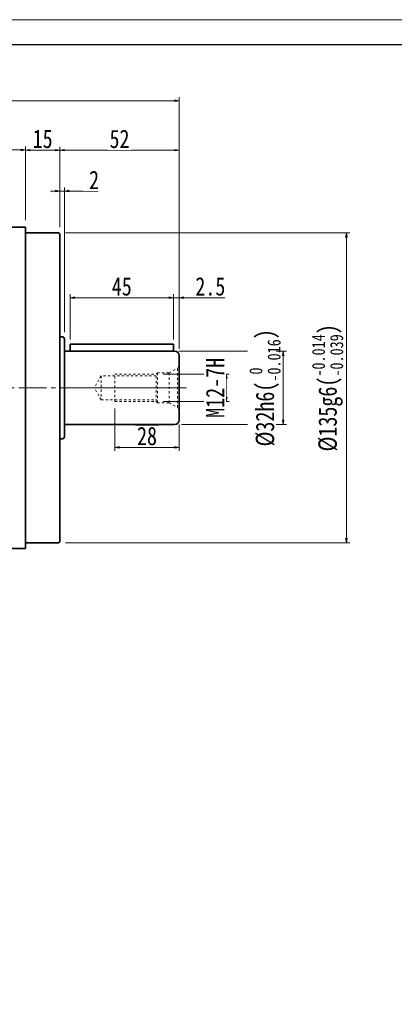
# Model space of a CAD drawing. Header units: millimetres. Extents: x 11 to 931, y 0 to 647.
# Tile 3 of 5: x 307 to 471, y 218 to 647. Entities that reach past the tile are written whole.
import ezdxf

# ---------------------------------------------------------------- set-up
doc = ezdxf.new("R2010")
doc.units = ezdxf.units.MM
doc.linetypes.add('点画线', pattern=[18, 12, -2, 2, -2])
doc.linetypes.add('虚线', pattern=[2, 1, -1])
for name, color, linetype, lineweight in [('中心线层', 1, '点画线', 18), ('图框_外框线', 7, 'Continuous', 18), ('尺寸线层', 3, 'Continuous', 18), ('粗实线层', 7, 'Continuous', 35)]:
    doc.layers.add(name, color=color, linetype=linetype, lineweight=lineweight)
doc.styles.add('宋体', font='SimSun.ttf', dxfattribs={"width": 0.8})
doc.dimstyles.new('A水平标注$0', dxfattribs={"dimtxt": 3.5, "dimasz": 2, "dimexe": 1.5, "dimexo": 3, "dimgap": 1.1, "dimtad": 1, "dimtoh": 1, "dimdec": 4, "dimdsep": 46, "dimtxsty": '宋体', "dimblk": 'OPEN', "dimcen": 3, "dimclrd": 3, "dimclre": 3, "dimclrt": 6, "dimadec": 0, "dimazin": 0, "dimtm": 1e-09, "dimtfac": 1, "dimtdec": 4, "dimtix": 1, "dimtmove": 0, "dimatfit": 3, "dimldrblk": 'OPEN', "dimfxl": 0, "dimlwd": 13, "dimlwe": 13, "dimarcsym": 0})
doc.dimstyles.new('螺孔(M8-7H)', dxfattribs={"dimtxt": 3.5, "dimasz": 2, "dimexe": 1.25, "dimexo": 3, "dimtad": 1, "dimtoh": 1, "dimdec": 4, "dimdsep": 46, "dimtxsty": '宋体', "dimblk": 'OPEN', "dimcen": 3, "dimclrd": 3, "dimclre": 3, "dimclrt": 2, "dimadec": 0, "dimazin": 0, "dimtm": 1e-09, "dimtfac": 1, "dimtdec": 4, "dimtmove": 0, "dimatfit": 3, "dimldrblk": 'OPEN', "dimfxl": 0, "dimlwd": 9, "dimlwe": 9, "dimarcsym": 0})

# ---------------------------------------------------------------- blocks, each defined once
blk = doc.blocks.new('_Open')
at = {"color": 0, "linetype": 'ByBlock', "lineweight": -2}
for p, q in [((-1, 0.17), (0, 0)), ((-1, -0.17), (0, 0)), ((0, 0), (-1, 0))]:
    blk.add_line(p, q, dxfattribs=at)
blk = doc.blocks.new('*D16')
at = {"layer": 'Defpoints', "color": 0, "transparency": 16777216}
for p in [(309.9, 590.18), (169.9, 556.52), (309.9, 556.52)]:
    blk.add_point(p, dxfattribs=at)
at = {"layer": '尺寸线层', "color": 3, "lineweight": 13, "transparency": 16777216}
for p, q in [((169.9, 559.52), (169.9, 591.68)), ((171.9, 590.18), (307.9, 590.18)), ((309.9, 559.52), (309.9, 591.68))]:
    blk.add_line(p, q, dxfattribs=at)
at = {"layer": '尺寸线层', "color": 3, "lineweight": 13, "transparency": 16777216, "xscale": 2, "yscale": 2, "zscale": 2, "rotation": 180}
blk.add_blockref('_Open', (169.9, 590.18), dxfattribs=at)
at = {"layer": '尺寸线层', "color": 3, "lineweight": 13, "transparency": 16777216, "xscale": 2, "yscale": 2, "zscale": 2}
blk.add_blockref('_Open', (309.9, 590.18), dxfattribs=at)
at = {"layer": '尺寸线层', "color": 6, "transparency": 16777216, "insert": (239.9, 595.09), "char_height": 8, "attachment_point": 5, "style": '宋体', "bg_fill": 3, "box_fill_scale": 1.1, "bg_fill_color": 257, "bg_fill_transparency": 0}
blk.add_mtext('140', dxfattribs=at)
blk = doc.blocks.new('*D18')
at = {"layer": 'Defpoints', "color": 0, "transparency": 16777216}
for p in [(309.9, 556.52), (324.9, 553.52)]:
    blk.add_point(p, dxfattribs=at)
at = {"layer": '尺寸线层', "color": 3, "lineweight": 13, "transparency": 16777216}
for p, q in [((309.9, 559.52), (309.9, 591.57)), ((311.9, 590.07), (322.9, 590.07)), ((324.9, 556.52), (324.9, 591.57))]:
    blk.add_line(p, q, dxfattribs=at)
at = {"layer": '尺寸线层', "color": 3, "lineweight": 13, "transparency": 16777216, "xscale": 2, "yscale": 2, "zscale": 2, "rotation": 180}
blk.add_blockref('_Open', (309.9, 590.07), dxfattribs=at)
at = {"layer": '尺寸线层', "color": 3, "lineweight": 13, "transparency": 16777216, "xscale": 2, "yscale": 2, "zscale": 2}
blk.add_blockref('_Open', (324.9, 590.07), dxfattribs=at)
at = {"layer": '尺寸线层', "color": 6, "transparency": 16777216, "insert": (317.4, 594.96), "char_height": 8, "attachment_point": 5, "style": '宋体', "bg_fill": 3, "box_fill_scale": 1.1, "bg_fill_color": 257, "bg_fill_transparency": 0}
blk.add_mtext('15', dxfattribs=at)
at = {"layer": 'Defpoints', "color": 0, "transparency": 16777216}
blk.add_point((324.9, 590.07), dxfattribs=at)
blk = doc.blocks.new('*D19')
at = {"layer": 'Defpoints', "color": 0, "transparency": 16777216}
for p in [(326.9, 572.23), (324.9, 553.52), (326.9, 507.77)]:
    blk.add_point(p, dxfattribs=at)
at = {"layer": '尺寸线层', "color": 3, "lineweight": 13, "transparency": 16777216}
for p, q in [((322.9, 572.23), (320.9, 572.23)), ((324.9, 556.52), (324.9, 573.73)), ((324.9, 572.23), (326.9, 572.23)), ((326.9, 510.77), (326.9, 573.73)), ((337.06, 572.23), (328.9, 572.23)), ((341.6, 572.23), (337.06, 572.23))]:
    blk.add_line(p, q, dxfattribs=at)
at = {"layer": '尺寸线层', "color": 3, "lineweight": 13, "transparency": 16777216, "xscale": 2, "yscale": 2, "zscale": 2}
blk.add_blockref('_Open', (324.9, 572.23), dxfattribs=at)
at = {"layer": '尺寸线层', "color": 3, "lineweight": 13, "transparency": 16777216, "xscale": 2, "yscale": 2, "zscale": 2, "rotation": 180}
blk.add_blockref('_Open', (326.9, 572.23), dxfattribs=at)
at = {"layer": '尺寸线层', "color": 6, "transparency": 16777216, "insert": (339.83, 577.1), "char_height": 8, "attachment_point": 5, "style": '宋体', "bg_fill": 3, "box_fill_scale": 1.1, "bg_fill_color": 257, "bg_fill_transparency": 0}
blk.add_mtext('2', dxfattribs=at)
blk = doc.blocks.new('*D21')
at = {"layer": 'Defpoints', "color": 0, "transparency": 16777216}
for p in [(376.9, 590.07), (324.9, 553.52), (376.9, 500.52)]:
    blk.add_point(p, dxfattribs=at)
at = {"layer": '尺寸线层', "color": 3, "lineweight": 13, "transparency": 16777216}
for p, q in [((324.9, 556.52), (324.9, 591.57)), ((326.9, 590.07), (374.9, 590.07)), ((376.9, 503.52), (376.9, 591.57))]:
    blk.add_line(p, q, dxfattribs=at)
at = {"layer": '尺寸线层', "color": 3, "lineweight": 13, "transparency": 16777216, "xscale": 2, "yscale": 2, "zscale": 2, "rotation": 180}
blk.add_blockref('_Open', (324.9, 590.07), dxfattribs=at)
at = {"layer": '尺寸线层', "color": 3, "lineweight": 13, "transparency": 16777216, "xscale": 2, "yscale": 2, "zscale": 2}
blk.add_blockref('_Open', (376.9, 590.07), dxfattribs=at)
at = {"layer": '尺寸线层', "color": 6, "transparency": 16777216, "insert": (350.9, 594.93), "char_height": 8, "attachment_point": 5, "style": '宋体', "bg_fill": 3, "box_fill_scale": 1.1, "bg_fill_color": 257, "bg_fill_transparency": 0}
blk.add_mtext('52', dxfattribs=at)
blk = doc.blocks.new('*D22')
at = {"layer": 'Defpoints', "color": 0, "transparency": 16777216}
for p in [(152.9, 611.59), (152.9, 507.77), (376.9, 500.52)]:
    blk.add_point(p, dxfattribs=at)
at = {"layer": '尺寸线层', "color": 3, "lineweight": 13, "transparency": 16777216}
for p, q in [((152.9, 510.77), (152.9, 613.09)), ((374.9, 611.59), (154.9, 611.59)), ((376.9, 503.52), (376.9, 613.09))]:
    blk.add_line(p, q, dxfattribs=at)
at = {"layer": '尺寸线层', "color": 3, "lineweight": 13, "transparency": 16777216, "xscale": 2, "yscale": 2, "zscale": 2, "rotation": 180}
blk.add_blockref('_Open', (152.9, 611.59), dxfattribs=at)
at = {"layer": '尺寸线层', "color": 3, "lineweight": 13, "transparency": 16777216, "xscale": 2, "yscale": 2, "zscale": 2}
blk.add_blockref('_Open', (376.9, 611.59), dxfattribs=at)
at = {"layer": '尺寸线层', "color": 6, "transparency": 16777216, "insert": (263.68, 616.45), "char_height": 8, "attachment_point": 5, "style": '宋体', "bg_fill": 3, "box_fill_scale": 1.1, "bg_fill_color": 257, "bg_fill_transparency": 0}
blk.add_mtext('224', dxfattribs=at)
blk = doc.blocks.new('*D24')
at = {"layer": 'Defpoints', "color": 0, "transparency": 16777216}
for p in [(324.4, 554.02), (324.4, 419.02), (449.81, 419.02)]:
    blk.add_point(p, dxfattribs=at)
at = {"layer": '尺寸线层', "color": 3, "lineweight": 13, "transparency": 16777216}
for p, q in [((327.4, 554.02), (451.31, 554.02)), ((449.81, 552.02), (449.81, 421.02)), ((327.4, 419.02), (451.31, 419.02))]:
    blk.add_line(p, q, dxfattribs=at)
at = {"layer": '尺寸线层', "color": 3, "lineweight": 13, "transparency": 16777216, "xscale": 2, "yscale": 2, "zscale": 2}
for p, rotation in [((449.81, 554.02), 90), ((449.81, 419.02), 270)]:
    blk.add_blockref('_Open', p, dxfattribs=dict(at, rotation=rotation))
at = {"layer": '尺寸线层', "color": 6, "transparency": 16777216, "insert": (441.58, 486.52), "char_height": 8, "attachment_point": 5, "rotation": 90, "style": '宋体', "bg_fill": 3, "box_fill_scale": 1.1, "bg_fill_color": 257, "bg_fill_transparency": 0}
blk.add_mtext('{\\A1;\\A1;%%C135g6({\\H0.707107x;\\S-0.014^ -0.039;})}', dxfattribs=at)
blk = doc.blocks.new('*D31')
at = {"layer": 'Defpoints', "color": 0, "transparency": 16777216}
for p in [(373.82, 502.52), (374.9, 470.52)]:
    blk.add_point(p, dxfattribs=at)
at = {"layer": '尺寸线层', "color": 3, "lineweight": 13, "transparency": 16777216}
for p, q in [((376.82, 502.52), (423.74, 502.52)), ((422.24, 500.52), (422.24, 472.52)), ((377.9, 470.52), (423.74, 470.52))]:
    blk.add_line(p, q, dxfattribs=at)
at = {"layer": '尺寸线层', "color": 3, "lineweight": 13, "transparency": 16777216, "xscale": 2, "yscale": 2, "zscale": 2}
for p, rotation in [((422.24, 502.52), 90), ((422.24, 470.52), 270)]:
    blk.add_blockref('_Open', p, dxfattribs=dict(at, rotation=rotation))
at = {"layer": '尺寸线层', "color": 6, "transparency": 16777216, "insert": (414.28, 486.52), "char_height": 8, "attachment_point": 5, "rotation": 90, "style": '宋体', "bg_fill": 3, "box_fill_scale": 1.1, "bg_fill_color": 257, "bg_fill_transparency": 0}
blk.add_mtext('{\\A1;\\A1;%%C32h6({\\H0.707107x;\\S 0^ -0.016;})}', dxfattribs=at)
at = {"layer": 'Defpoints', "color": 0, "transparency": 16777216}
blk.add_point((422.24, 470.52), dxfattribs=at)
blk = doc.blocks.new('*D32')
at = {"layer": 'Defpoints', "color": 0, "transparency": 16777216}
for p in [(366.9, 492.52), (366.9, 480.52)]:
    blk.add_point(p, dxfattribs=at)
at = {"layer": '尺寸线层', "color": 3, "lineweight": 9, "transparency": 16777216}
for p, q in [((369.9, 492.52), (398.71, 492.52)), ((397.46, 490.52), (397.46, 482.52)), ((369.9, 480.52), (398.71, 480.52))]:
    blk.add_line(p, q, dxfattribs=at)
at = {"layer": '尺寸线层', "color": 3, "lineweight": 9, "transparency": 16777216, "xscale": 2, "yscale": 2, "zscale": 2}
for p, rotation in [((397.46, 492.52), 90), ((397.46, 480.52), 270)]:
    blk.add_blockref('_Open', p, dxfattribs=dict(at, rotation=rotation))
at = {"layer": '尺寸线层', "color": 2, "transparency": 16777216, "insert": (392.57, 486.52), "char_height": 8, "attachment_point": 5, "rotation": 90, "style": '宋体', "bg_fill": 3, "box_fill_scale": 1.1, "bg_fill_color": 257, "bg_fill_transparency": 0}
blk.add_mtext('M12-7H', dxfattribs=at)
at = {"layer": 'Defpoints', "color": 0, "transparency": 16777216}
blk.add_point((397.46, 480.52), dxfattribs=at)
blk = doc.blocks.new('*D33')
at = {"layer": 'Defpoints', "color": 0, "transparency": 16777216}
for p in [(348.9, 480.52), (376.9, 473.52), (348.9, 460.57)]:
    blk.add_point(p, dxfattribs=at)
at = {"layer": '尺寸线层', "color": 3, "lineweight": 13, "transparency": 16777216}
for p, q in [((348.9, 477.52), (348.9, 459.07)), ((376.9, 470.52), (376.9, 459.07)), ((374.9, 460.57), (350.9, 460.57))]:
    blk.add_line(p, q, dxfattribs=at)
at = {"layer": '尺寸线层', "color": 3, "lineweight": 13, "transparency": 16777216, "xscale": 2, "yscale": 2, "zscale": 2, "rotation": 180}
blk.add_blockref('_Open', (348.9, 460.57), dxfattribs=at)
at = {"layer": '尺寸线层', "color": 3, "lineweight": 13, "transparency": 16777216, "xscale": 2, "yscale": 2, "zscale": 2}
blk.add_blockref('_Open', (376.9, 460.57), dxfattribs=at)
at = {"layer": '尺寸线层', "color": 6, "transparency": 16777216, "insert": (362.9, 465.49), "char_height": 8, "attachment_point": 5, "style": '宋体', "bg_fill": 3, "box_fill_scale": 1.1, "bg_fill_color": 257, "bg_fill_transparency": 0}
blk.add_mtext('28', dxfattribs=at)
blk = doc.blocks.new('M12螺纹中心孔_2_2')
at = {"layer": '中心线层', "linetype": '点画线', "lineweight": 18}
blk.add_line((40.79, 0), (-3.25, 0), dxfattribs=at)
at = {"layer": '粗实线层', "color": 6, "linetype": '虚线', "lineweight": 18}
for p, q in [((0, -9.9), (0, 9.9)), ((0, 9.9), (0.74, 8.61)), ((4.4, 6.5), (0.74, 8.61)), ((0.74, -8.61), (0.74, 8.61)), ((9.5, 6.5), (4.4, 6.5)), ((4.4, -6.5), (4.4, 6.5)), ((10, 6), (9.5, 6.5)), ((9.5, -6.5), (9.5, 6.5)), ((28, 6), (10, 6)), ((10, -6), (10, 6)), ((10, 5.25), (34, 5.25)), ((28, -6), (28, 6)), ((34, 5.25), (34, -5.25)), ((34, 5.25), (37.03, 0)), ((34, -5.25), (37.03, 0)), ((4.4, -6.5), (0.74, -8.61)), ((9.5, -6.5), (4.4, -6.5)), ((10, -6), (9.5, -6.5)), ((34, -5.25), (10, -5.25)), ((28, -6), (10, -6)), ((0, -9.9), (0.74, -8.61))]:
    blk.add_line(p, q, dxfattribs=at)
blk = doc.blocks.new('*D34')
at = {"layer": 'Defpoints', "color": 0, "transparency": 16777216}
for p in [(329.4, 525.8), (329.4, 504.52), (374.4, 504.52)]:
    blk.add_point(p, dxfattribs=at)
at = {"layer": '尺寸线层', "color": 3, "lineweight": 13, "transparency": 16777216}
for p, q in [((329.4, 507.52), (329.4, 527.3)), ((372.4, 525.8), (331.4, 525.8)), ((374.4, 507.52), (374.4, 527.3))]:
    blk.add_line(p, q, dxfattribs=at)
at = {"layer": '尺寸线层', "color": 3, "lineweight": 13, "transparency": 16777216, "xscale": 2, "yscale": 2, "zscale": 2, "rotation": 180}
blk.add_blockref('_Open', (329.4, 525.8), dxfattribs=at)
at = {"layer": '尺寸线层', "color": 3, "lineweight": 13, "transparency": 16777216, "xscale": 2, "yscale": 2, "zscale": 2}
blk.add_blockref('_Open', (374.4, 525.8), dxfattribs=at)
at = {"layer": '尺寸线层', "color": 6, "transparency": 16777216, "insert": (351.9, 530.67), "char_height": 8, "attachment_point": 5, "style": '宋体', "bg_fill": 3, "box_fill_scale": 1.1, "bg_fill_color": 257, "bg_fill_transparency": 0}
blk.add_mtext('45', dxfattribs=at)
blk = doc.blocks.new('*D35')
at = {"layer": 'Defpoints', "color": 0, "transparency": 16777216}
for p in [(374.4, 525.8), (374.4, 505.52), (376.9, 500.52)]:
    blk.add_point(p, dxfattribs=at)
at = {"layer": '尺寸线层', "color": 3, "lineweight": 13, "transparency": 16777216}
for p, q in [((372.4, 525.8), (370.4, 525.8)), ((374.4, 508.52), (374.4, 527.3)), ((376.9, 525.8), (374.4, 525.8)), ((376.9, 503.52), (376.9, 527.3)), ((383.14, 525.8), (378.9, 525.8)), ((396.84, 525.8), (383.14, 525.8))]:
    blk.add_line(p, q, dxfattribs=at)
at = {"layer": '尺寸线层', "color": 3, "lineweight": 13, "transparency": 16777216, "xscale": 2, "yscale": 2, "zscale": 2}
blk.add_blockref('_Open', (374.4, 525.8), dxfattribs=at)
at = {"layer": '尺寸线层', "color": 3, "lineweight": 13, "transparency": 16777216, "xscale": 2, "yscale": 2, "zscale": 2, "rotation": 180}
blk.add_blockref('_Open', (376.9, 525.8), dxfattribs=at)
at = {"layer": '尺寸线层', "color": 6, "transparency": 16777216, "insert": (390.49, 530.67), "char_height": 8, "attachment_point": 5, "style": '宋体', "bg_fill": 3, "box_fill_scale": 1.1, "bg_fill_color": 257, "bg_fill_transparency": 0}
blk.add_mtext('2.5', dxfattribs=at)

msp = doc.modelspace()

# ---------------------------------------------------------------- linework, layer by layer
at = {"layer": '中心线层'}
msp.add_line((127.04806, 486.52281), (380.14775, 486.52281), dxfattribs=at)
at = {"layer": '粗实线层'}
for p, q in [((169.89775, 556.52281), (309.89775, 556.52281)), ((309.89775, 416.52281), (309.89775, 556.52281)), ((309.89775, 554.02281), (324.39775, 554.02281)), ((324.39775, 554.02281), (324.89775, 553.52281)), ((324.89775, 553.52281), (324.89775, 419.52281)), ((309.89775, 419.02281), (324.39775, 419.02281)), ((324.39775, 419.02281), (324.89775, 419.52281))]:
    msp.add_line(p, q, dxfattribs=at)
msp.add_lwpolyline([(309.89775, 416.52281), (169.89775, 416.52281)], dxfattribs=at)

# ---------------------------------------------------------------- next in the draw order: dimensions: what is measured, and where the dimension line sits
at = {"layer": '尺寸线层'}
dim = msp.add_linear_dim(base=(309.89775, 590.17985), p1=(169.89775, 556.52281), p2=(309.89775, 556.52281), dimstyle='A水平标注$0', override={"dimtxt": 8, "dimgap": 1, "dimblk": 'Open', "dimtfill": 1, "dimtfillclr": 256}, dxfattribs=at)
dim.commit()
dim.dimension.update_dxf_attribs({"geometry": '*D16', "text_midpoint": (239.89775, 590.17985), "dimtype": 160})

# ---------------------------------------------------------------- next in the draw order: dimensions: what is measured, and where the dimension line sits
dim = msp.add_linear_dim(base=(324.89775, 590.06816), p1=(309.89775, 556.52281), p2=(324.89775, 553.52281), dimstyle='A水平标注$0', override={"dimtxt": 8, "dimgap": 1, "dimblk": 'Open', "dimtfill": 1, "dimtfillclr": 256}, dxfattribs=at)
dim.commit()
dim.dimension.update_dxf_attribs({"geometry": '*D18', "text_midpoint": (317.39775, 590.06816), "dimtype": 160})

# ---------------------------------------------------------------- next in the draw order: dimensions: what is measured, and where the dimension line sits
dim = msp.add_linear_dim(base=(326.89775, 572.23166), p1=(324.89775, 553.52281), p2=(326.89775, 507.77281), dimstyle='A水平标注$0', override={"dimtxt": 8, "dimgap": 1, "dimblk": 'Open', "dimtfill": 1, "dimtfillclr": 256}, dxfattribs=at)
dim.commit()
dim.dimension.update_dxf_attribs({"geometry": '*D19', "text_midpoint": (339.83179, 572.23166), "dimtype": 160})

# ---------------------------------------------------------------- next in the draw order: dimensions: what is measured, and where the dimension line sits
dim = msp.add_linear_dim(base=(376.89775, 590.06816), p1=(324.89775, 553.52281), p2=(376.89775, 500.52281), dimstyle='A水平标注$0', override={"dimtxt": 8, "dimgap": 1, "dimblk": 'Open', "dimtfill": 1, "dimtfillclr": 256}, dxfattribs=at)
dim.commit()
dim.dimension.update_dxf_attribs({"geometry": '*D21', "text_midpoint": (350.89775, 590.06816), "dimtype": 160})

# ---------------------------------------------------------------- next in the draw order: dimensions: what is measured, and where the dimension line sits
dim = msp.add_linear_dim(base=(152.89775, 611.58566), p1=(376.89775, 500.52281), p2=(152.89775, 507.77281), dimstyle='A水平标注$0', override={"dimtxt": 8, "dimgap": 1, "dimblk": 'Open', "dimtfill": 1, "dimtfillclr": 256}, dxfattribs=at)
dim.commit()
dim.dimension.update_dxf_attribs({"geometry": '*D22', "text_midpoint": (263.6807, 611.58566), "dimtype": 160})

# ---------------------------------------------------------------- next in the draw order: dimensions: what is measured, and where the dimension line sits
dim = msp.add_linear_dim(base=(449.8102, 419.02281), p1=(324.39775, 554.02281), p2=(324.39775, 419.02281), angle=270, text='{\\A1;\\A1;%%C135g6({\\H0.707107x;\\S-0.014^ -0.039;})}', dimstyle='A水平标注$0', override={"dimtxt": 8, "dimgap": 1, "dimblk": 'Open', "dimtp": -0.014, "dimtm": 0.039, "dimtdec": 3, "dimtfill": 1, "dimtfillclr": 256, "dimtzin": 8}, dxfattribs=at)
dim.commit()
dim.dimension.update_dxf_attribs({"geometry": '*D24', "text_midpoint": (449.8102, 486.52281), "dimtype": 160})

# ---------------------------------------------------------------- next in the draw order: linework, layer by layer
at = {"layer": '粗实线层'}
for p, q in [((324.89775, 508.77281), (325.89775, 508.77281)), ((326.89775, 507.77281), (326.89775, 465.27281)), ((326.89775, 507.77281), (326.89775, 465.27281)), ((329.39775, 505.52281), (329.39775, 502.52281)), ((324.89775, 464.27281), (325.89775, 464.27281))]:
    msp.add_line(p, q, dxfattribs=at)
for centre, start, end in [((325.89775, 507.77281), 360, 90), ((325.89775, 465.27281), 270, 0)]:
    msp.add_arc(centre, 1, start, end, dxfattribs=at)

# ---------------------------------------------------------------- next in the draw order: dimensions: what is measured, and where the dimension line sits
at = {"layer": '尺寸线层'}
dim = msp.add_linear_dim(base=(422.24201, 470.52281), p1=(373.82134, 502.52281), p2=(374.8961, 470.52281), angle=270, text='{\\A1;\\A1;%%C32h6({\\H0.707107x;\\S 0^ -0.016;})}', dimstyle='A水平标注$0', override={"dimtxt": 8, "dimgap": 1, "dimblk": 'Open', "dimtp": 0, "dimtm": 0.016, "dimtdec": 3, "dimtfill": 1, "dimtfillclr": 256, "dimtzin": 8}, dxfattribs=at)
dim.commit()
dim.dimension.update_dxf_attribs({"geometry": '*D31', "text_midpoint": (422.24201, 486.52281), "dimtype": 160})

# ---------------------------------------------------------------- next in the draw order: dimensions: what is measured, and where the dimension line sits
dim = msp.add_linear_dim(base=(397.45869, 480.52281), p1=(366.89775, 492.52281), p2=(366.89775, 480.52281), angle=270, dimstyle='螺孔(M8-7H)', override={"dimtxt": 8, "dimgap": 1, "dimpost": 'M<>-7H'}, dxfattribs=at)
dim.commit()
dim.dimension.update_dxf_attribs({"geometry": '*D32', "text_midpoint": (397.45869, 486.52281), "dimtype": 160})

# ---------------------------------------------------------------- next in the draw order: linework, layer by layer
at = {"layer": '粗实线层'}
for p, q in [((374.89775, 502.52281), (326.89775, 502.52281)), ((374.39775, 505.52281), (329.39775, 505.52281)), ((374.39775, 505.52281), (374.39775, 502.52281))]:
    msp.add_line(p, q, dxfattribs=at)
msp.add_arc((374.89775, 500.52281), 2, 0, 90, dxfattribs=at)

# ---------------------------------------------------------------- next in the draw order: dimensions: what is measured, and where the dimension line sits
at = {"layer": '尺寸线层'}
dim = msp.add_linear_dim(base=(348.89775, 460.57493), p1=(376.89775, 473.52281), p2=(348.89775, 480.52281), dimstyle='A水平标注$0', override={"dimtxt": 8, "dimgap": 1, "dimblk": 'Open', "dimtfill": 1, "dimtfillclr": 256}, dxfattribs=at)
dim.commit()
dim.dimension.update_dxf_attribs({"geometry": '*D33', "text_midpoint": (362.89775, 460.57493), "dimtype": 160})

# ---------------------------------------------------------------- next in the draw order: linework, layer by layer
at = {"layer": '粗实线层'}
for p, q in [((376.89775, 500.52281), (376.89775, 472.52281)), ((374.89775, 470.52281), (326.89775, 470.52281))]:
    msp.add_line(p, q, dxfattribs=at)
msp.add_arc((374.89775, 472.52281), 2, 270, 360, dxfattribs=at)

# ---------------------------------------------------------------- next in the draw order: block references
at = {"layer": '粗实线层', "xscale": -1}
msp.add_blockref('M12螺纹中心孔_2_2', (376.89775, 486.52281), dxfattribs=at)

# ---------------------------------------------------------------- next in the draw order: dimensions: what is measured, and where the dimension line sits
at = {"layer": '尺寸线层'}
dim = msp.add_linear_dim(base=(329.39775, 525.80066), p1=(374.39775, 504.52281), p2=(329.39775, 504.52281), dimstyle='A水平标注$0', override={"dimtxt": 8, "dimgap": 1, "dimblk": 'Open', "dimtfill": 1, "dimtfillclr": 256}, dxfattribs=at)
dim.commit()
dim.dimension.update_dxf_attribs({"geometry": '*D34', "text_midpoint": (351.89775, 525.80066), "dimtype": 160})

# ---------------------------------------------------------------- next in the draw order: dimensions: what is measured, and where the dimension line sits
dim = msp.add_linear_dim(base=(374.39775, 525.80066), p1=(376.89775, 500.52281), p2=(374.39775, 505.52281), dimstyle='A水平标注$0', override={"dimtxt": 8, "dimgap": 1, "dimblk": 'Open', "dimtfill": 1, "dimtfillclr": 256}, dxfattribs=at)
dim.commit()
dim.dimension.update_dxf_attribs({"geometry": '*D35', "text_midpoint": (390.49038, 525.80066), "dimtype": 160})

# ---------------------------------------------------------------- next in the draw order: linework, layer by layer
at = {"layer": '图框_外框线', "color": 3}
msp.add_lwpolyline([(14.77711, 0), (929.58502, 0), (929.58502, 646.89988), (14.77711, 646.89988)], close=True, dxfattribs=at)
at = {"layer": '图框_外框线', "color": 3, "lineweight": 25}
msp.add_lwpolyline([(69.22997, 10.89057), (918.69445, 10.89057), (918.69445, 636.00931), (69.22997, 636.00931)], close=True, dxfattribs=at)

doc.saveas('drawing.dxf')
